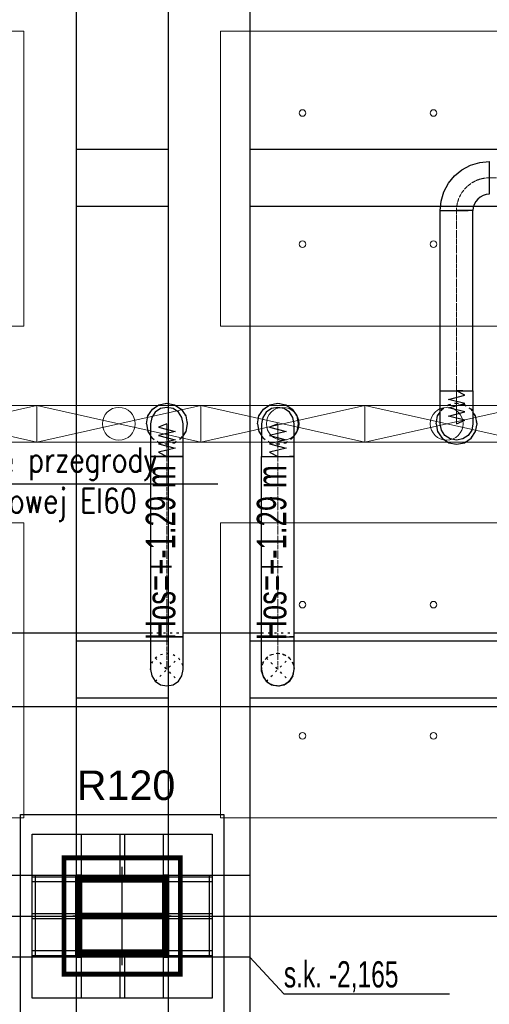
# Model space of a CAD drawing. Header units: centimetres. Extents: x -228435 to 46820, y -89367 to 152985.
# Tile 179 of 252: x -11165 to -8300, y 40462 to 46469. Entities that reach past the tile are written whole.
import ezdxf

# ---------------------------------------------------------------- set-up
doc = ezdxf.new("R2010")
doc.units = ezdxf.units.CM
doc.header["$LTSCALE"] = 50
doc.header["$PDMODE"] = 35
doc.header["$PDSIZE"] = 0.1
for name, pattern in [('CADVENT_CENTERLINE', [9.9, 7.4, -1, 0.5, -1]), ('CADVENT_HIDDEN', [0.8, 0.25, -0.55]), ('Kondygnacja  -0_5$0$HIDDEN', [9.525, 6.35, -3.175]), ('Kondygnacja  -0_5$0$HIDDEN2', [4.7625, 3.175, -1.5875]), ('Osie rzutów$0$DASHDOT2', [12.7, 6.35, -3.175, 0, -3.175])]:
    doc.linetypes.add(name, pattern=pattern)
doc.layers.get('0').update_dxf_attribs({"color": 8})
doc.layers.get('DEFPOINTS').update_dxf_attribs({"color": 8})
for name, color, linetype in [('01-103-Went PP_poziom-0_5$0$L_Nawiew', 3, 'Continuous'), ('bgde-nawiewDETAILS', 1, 'Continuous'), ('bgde-nawiewEXP', 1, 'Continuous'), ('bgde-nawiewHIDDEN', 1, 'Continuous'), ('bgde-tekst', 7, 'Continuous'), ('Kondygnacja  -0_5$0$ARCH_INFO_ODPORNOŚĆ OGNIOWA', 8, 'Continuous'), ('Kondygnacja  -0_5$0$ARCH_INFO_OPISY', 8, 'Continuous'), ('Kondygnacja  -0_5$0$ARCH_KONSTR_POWYŻEJ RZUTU', 8, 'Kondygnacja  -0_5$0$HIDDEN'), ('Kondygnacja  -0_5$0$ARCH_KONSTR_POWYŻEJ RZUTU_IST', 8, 'Kondygnacja  -0_5$0$HIDDEN2'), ('Kondygnacja  -0_5$0$ARCH_KONSTRUKCJA_NIEWIDOCZNA', 8, 'Continuous'), ('Kondygnacja  -0_5$0$ARCH_OKŁADZINA', 8, 'Continuous'), ('Kondygnacja  -0_5$0$ARCH_SŁUPY', 8, 'Continuous'), ('Osie rzutów$0$ARCH_INFO_OSIE_IST', 8, 'Osie rzutów$0$DASHDOT2'), ('Osie rzutów$0$ARCH_INFO_OSIE_OPISY_IST', 8, 'Continuous')]:
    doc.layers.add(name, color=color, linetype=linetype)
for name, color, linetype, lineweight in [('bgde-nawiewCEN', 7, 'Continuous', 13), ('bgde_nawiewnik', 11, 'Continuous', 5), ('Kondygnacja  -0_5$0$ARCH_INFO_WYMIARY', 8, 'Continuous', 9), ('SU Lampy kwadratowe  -05$0$ARCH_SUFITY_PODWIESZANE', 8, 'Continuous', 9)]:
    doc.layers.add(name, color=color, linetype=linetype, lineweight=lineweight)
doc.styles.add('Kondygnacja  -0_5$0$Arial', font='ARIAL.TTF')
doc.styles.add('Kondygnacja  -0_5$0$BIKTS', font='bikromsw.shx', dxfattribs={"width": 0.8})
doc.styles.add('Kondygnacja  -0_5$0$Romans', font='Romans.shx', dxfattribs={"width": 0.7})
doc.styles.add('Kondygnacja  -0_5$0$ROMANS-50-CM', font='romans.shx', dxfattribs={"width": 0.8, "height": 10})
doc.styles.add('Kondygnacja  -0_5$0$Standard', font='txt')
doc.dimstyles.new('Kondygnacja  -0_5$0$ISO-25', dxfattribs={"dimtxt": 2.5, "dimasz": 2.5, "dimexe": 1.25, "dimexo": 0.625, "dimtad": 1, "dimtxsty": 'Kondygnacja  -0_5$0$Standard', "dimcen": 2.5, "dimadec": 0, "dimazin": 0, "dimtfac": 1, "dimtmove": 0, "dimatfit": 3, "dimfxl": 0, "dimarcsym": 0})
doc.dimstyles.new('Kondygnacja  -0_5$0$Wymiary 1-100', dxfattribs={"dimtxt": 12, "dimasz": 10, "dimexe": 5, "dimexo": 0, "dimgap": 4, "dimtad": 1, "dimrnd": 0.5, "dimzin": 12, "dimdsep": 46, "dimtxsty": 'Kondygnacja  -0_5$0$Romans', "dimblk": 'Kondygnacja  -0_5$0$_Oblique', "dimcen": 10, "dimdle": 10, "dimclrt": 55, "dimazin": 0, "dimtfac": 1, "dimtmove": 1, "dimatfit": 3, "dimfxl": 0, "dimtolj": 1, "dimtzin": 0, "dimarcsym": 0})
pattern_1 = [(45, (-1133.3117, -3177.9858), (-0.6735192, 0.6735192), [])]

# ---------------------------------------------------------------- blocks, each defined once
blk = doc.blocks.new('Osie rzutów')
at = {"layer": 'Osie rzutów$0$ARCH_INFO_OSIE_IST', "ltscale": 10}
for p, q in [((11060, 12510), (11060, 4623.26)), ((11060, 8570), (11060, 8630)), ((4436.04, 8600), (15156.54, 8600)), ((11090, 8600), (11030, 8600))]:
    blk.add_line(p, q, dxfattribs=at)
blk = doc.blocks.new('SU Lampy kwadratowe  -05$0$moduł sufitu')
at = {"layer": 'SU Lampy kwadratowe  -05$0$ARCH_SUFITY_PODWIESZANE'}
for points in [[(60, -60), (240, -60), (240, -240), (60, -240)], [(360, -60), (540, -60), (540, -240), (360, -240)], [(60, -360), (240, -360), (240, -540), (60, -540)], [(360, -360), (540, -360), (540, -540), (360, -540)]]:
    blk.add_lwpolyline(points, close=True, dxfattribs=at)
for centre in [(110, -110), (190, -110), (410, -110), (490, -110), (110, -190), (190, -190), (410, -190), (490, -190), (110, -410), (190, -410), (410, -410), (490, -410), (110, -490), (190, -490), (410, -490), (490, -490)]:
    blk.add_circle(centre, 2, dxfattribs=at)
blk = doc.blocks.new('SU Lampy kwadratowe  -05')
at = {"layer": 'SU Lampy kwadratowe  -05$0$ARCH_SUFITY_PODWIESZANE'}
for points in [[(10820, 9140), (11000, 9140), (11000, 8960), (10820, 8960)], [(10820, 8840), (11000, 8840), (11000, 8660), (10820, 8660)]]:
    blk.add_lwpolyline(points, close=True, dxfattribs=at)
blk.add_blockref('SU Lampy kwadratowe  -05$0$moduł sufitu', (11060, 9200), dxfattribs=at)
blk = doc.blocks.new('Kondygnacja  -0_5$0$_Oblique')
at = {"color": 0, "linetype": 'ByBlock', "lineweight": -2}
blk.add_line((-0.5, -0.5), (0.5, 0.5), dxfattribs=at)
blk = doc.blocks.new('*D148')
at = {"layer": 'DEFPOINTS', "color": 0}
for p in [(-59190, 47690), (5862.4, 47690), (6190, 43700)]:
    blk.add_point(p, dxfattribs=at)
at = {"layer": 'Kondygnacja  -0_5$0$ARCH_INFO_WYMIARY', "color": 0, "lineweight": -2}
for p, q in [((5854.4, 47690), (5867.4, 47690)), ((5862.4, 43690), (5862.4, 47700)), ((5870.4, 43700), (5857.4, 43700))]:
    blk.add_line(p, q, dxfattribs=at)
at = {"layer": 'Kondygnacja  -0_5$0$ARCH_INFO_WYMIARY', "color": 0, "lineweight": -2, "xscale": 10, "yscale": 10, "zscale": 10}
for p, rotation in [((5862.4, 47690), 90), ((5862.4, 43700), 270)]:
    blk.add_blockref('Kondygnacja  -0_5$0$_Oblique', p, dxfattribs=dict(at, rotation=rotation))
at = {"layer": 'Kondygnacja  -0_5$0$ARCH_INFO_WYMIARY', "color": 55, "insert": (5852.4, 45695), "char_height": 12, "attachment_point": 5, "rotation": 90, "style": 'Kondygnacja  -0_5$0$Romans'}
blk.add_mtext('\\A1;3990', dxfattribs=at)
blk = doc.blocks.new('Kondygnacja  -0_5$0$_Dot')
at = {"color": 0, "linetype": 'ByBlock', "lineweight": -2}
blk.add_line((-0.5, 0), (-1, 0), dxfattribs=at)
at = {"color": 0, "linetype": 'ByBlock', "const_width": 0.5}
blk.add_lwpolyline([(-0.25, 0, 1), (0.25, 0, 1)], format="xyb", close=True, dxfattribs=at)
blk = doc.blocks.new('Kondygnacja  -0_5$0$słup_kwadrat')
at = {"layer": 'Kondygnacja  -0_5$0$ARCH_SŁUPY', "lineweight": 40}
h = blk.add_hatch(dxfattribs=at)
h.set_pattern_fill('ANSI31', color=256, scale=0.3, style=0)
h.set_pattern_definition(pattern_1)
h.paths.add_polyline_path([(36, 34), (39, 34), (39, 84), (36, 84)])
h = blk.add_hatch(dxfattribs=at)
h.set_pattern_fill('ANSI31', color=256, scale=0.3, style=0)
h.set_pattern_definition(pattern_1)
h.paths.add_polyline_path([(89, 80), (89, 83), (39, 83), (39, 80)])
h = blk.add_hatch(dxfattribs=at)
h.set_pattern_fill('ANSI31', color=256, scale=0.3, style=0)
h.set_pattern_definition(pattern_1)
h.paths.add_polyline_path([(89, 34), (92, 34), (92, 84), (89, 84)])
h = blk.add_hatch(dxfattribs=at)
h.set_pattern_fill('ANSI31', color=256, scale=0.3, style=0)
h.set_pattern_definition(pattern_1)
h.paths.add_polyline_path([(89, 57.5), (89, 60.5), (39, 60.5), (39, 57.5)])
h = blk.add_hatch(dxfattribs=at)
h.set_pattern_fill('ANSI31', color=256, scale=0.3, style=0)
h.set_pattern_definition(pattern_1)
h.paths.add_polyline_path([(89, 35), (89, 38), (39, 38), (39, 35)])
at = {"layer": 'Kondygnacja  -0_5$0$ARCH_KONSTRUKCJA_NIEWIDOCZNA'}
blk.add_lwpolyline([(119, 109), (119, 9), (9, 9), (9, 109)], close=True, dxfattribs=at)
for points in [[(36, 109), (36, 84)], [(39, 109), (39, 84)], [(62.5, 109), (62.5, 83)], [(65.5, 109), (65.5, 83)], [(89, 109), (89, 84)], [(92, 109), (92, 84)], [(9, 83), (36, 83)], [(9, 80), (36, 80)], [(92, 83), (119, 83)], [(92, 80), (119, 80)], [(9, 60.5), (36, 60.5)], [(92, 60.5), (119, 60.5)], [(9, 57.5), (36, 57.5)], [(92, 57.5), (119, 57.5)], [(9, 38), (36, 38)], [(92, 38), (119, 38)], [(9, 35), (36, 35)], [(36, 34), (36, 9)], [(39, 34), (39, 9)], [(62.5, 35), (62.5, 9)], [(65.49, 35), (65.49, 9)], [(89, 34), (89, 9)], [(92, 35), (119, 35)], [(92, 34), (92, 9)]]:
    blk.add_lwpolyline(points, dxfattribs=at)
at = {"layer": 'Kondygnacja  -0_5$0$ARCH_OKŁADZINA'}
blk.add_lwpolyline([(2, 121), (126, 121), (126, -3), (2, -3)], close=True, dxfattribs=at)
at = {"layer": 'Kondygnacja  -0_5$0$ARCH_SŁUPY', "lineweight": 40}
for p, q in [((39, 60.5), (89, 60.5)), ((89, 57.5), (39, 57.5))]:
    blk.add_line(p, q, dxfattribs=at)
at = {"layer": 'Kondygnacja  -0_5$0$ARCH_SŁUPY', "lineweight": 50, "const_width": 3}
blk.add_lwpolyline([(28.5, 94.5), (99.5, 94.5), (99.5, 23.5), (28.5, 23.5)], close=True, dxfattribs=at)
at = {"layer": 'Kondygnacja  -0_5$0$ARCH_SŁUPY', "lineweight": 40}
for points in [[(36, 84), (39, 84), (39, 34), (36, 34)], [(89, 84), (92, 84), (92, 34), (89, 34)]]:
    blk.add_lwpolyline(points, close=True, dxfattribs=at)
for points in [[(89, 83), (39, 83)], [(39, 80), (89, 80)], [(89, 38), (39, 38)], [(39, 35), (89, 35)]]:
    blk.add_lwpolyline(points, dxfattribs=at)
blk = doc.blocks.new('Kondygnacja  -0_5$0$konstrukcja istniejąca -0.5')
at = {"layer": 'Kondygnacja  -0_5$0$ARCH_KONSTR_POWYŻEJ RZUTU_IST', "ltscale": 10}
for points in [[(11032, 9775), (11032, 8625)], [(11088, 9775), (11088, 8625)], [(11138, 9775), (11138, 8625)], [(11032, 9067.89), (11088, 9067.89)], [(11138, 9067.89), (12182, 9067.89)], [(11088, 9032.89), (11032, 9032.89)], [(12182, 9032.89), (11138, 9032.89)], [(11138, 8575), (10982, 8575), (10982, 8625), (11138, 8625), (11138, 8575)], [(11032, 8575), (11032, 7425)], [(11088, 8575), (11088, 7425)], [(11138, 8575), (11138, 7425)]]:
    blk.add_lwpolyline(points, dxfattribs=at)
at = {"layer": 'Kondygnacja  -0_5$0$ARCH_KONSTR_POWYŻEJ RZUTU_IST', "ltscale": 10, "elevation": 0}
for points in [[(11032, 8767.89), (11088, 8767.89)], [(11138, 8767.89), (12182, 8767.89)], [(11088, 8732.89), (11032, 8732.89)], [(12182, 8732.89), (11138, 8732.89)], [(11007, 8625), (11007, 8575)], [(11113, 8625), (11113, 8575)]]:
    blk.add_lwpolyline(points, dxfattribs=at)
at = {"layer": 'Kondygnacja  -0_5$0$ARCH_KONSTR_POWYŻEJ RZUTU_IST'}
blk.add_lwpolyline([(11138, 8575), (11158.68, 8552.53), (11259.84, 8552.53)], dxfattribs=at)
at = {"layer": 'Kondygnacja  -0_5$0$ARCH_KONSTR_POWYŻEJ RZUTU_IST', "style": 'Kondygnacja  -0_5$0$BIKTS', "width": 0.7}
blk.add_text('s.k. -2,165', height=16, dxfattribs=at).set_placement((11158.68, 8556.46))
blk = doc.blocks.new('*D212')
at = {"layer": 'DEFPOINTS', "color": 0}
for p in [(-30586.3, 81900), (-30681.1, 12489.5), (9064, 12489.5)]:
    blk.add_point(p, dxfattribs=at)
at = {"layer": 'Kondygnacja  -0_5$0$ARCH_INFO_WYMIARY', "color": 0, "lineweight": -2}
for p, q in [((-30673.1, 81900), (-30686.1, 81900)), ((-30681.1, 81910), (-30681.1, 12479.5)), ((-30673.1, 12489.5), (-30686.1, 12489.5))]:
    blk.add_line(p, q, dxfattribs=at)
at = {"layer": 'Kondygnacja  -0_5$0$ARCH_INFO_WYMIARY', "color": 0, "lineweight": -2, "xscale": 10, "yscale": 10, "zscale": 10}
for p, rotation in [((-30681.1, 81900), 90), ((-30681.1, 12489.5), 270)]:
    blk.add_blockref('Kondygnacja  -0_5$0$_Oblique', p, dxfattribs=dict(at, rotation=rotation))
at = {"layer": 'Kondygnacja  -0_5$0$ARCH_INFO_WYMIARY', "color": 55, "insert": (-30691.1, 47194.8), "char_height": 12, "attachment_point": 5, "rotation": 90, "style": 'Kondygnacja  -0_5$0$Romans'}
blk.add_mtext('\\A1;69410.5', dxfattribs=at)
blk = doc.blocks.new('A$C066D7839')
at = {"layer": 'bgde_nawiewnik'}
for p, q in [((-50, -11.15), (-50, 11.15)), ((-50, 11.15), (50, 11.15)), ((-50, -11.15), (50, 11.15)), ((50, -11.15), (-50, 11.15)), ((50, 11.15), (50, -11.15)), ((50, -11.15), (-50, -11.15))]:
    blk.add_line(p, q, dxfattribs=at)
blk.add_circle((0, 0), 10, dxfattribs=at)

msp = doc.modelspace()

# ---------------------------------------------------------------- linework, layer by layer
at = {"layer": 'bgde-nawiewCEN', "linetype": 'CADVENT_CENTERLINE', "ltscale": 0.06}
for p, q in [((-6061.459, 45504.331), (-8299.688, 45504.331)), ((-8499.688, 45304.331), (-8499.688, 44203.959)), ((-8499.688, 44203.959), (-8499.688, 44185.263)), ((-8499.688, 44185.263), (-8499.688, 44134.152)), ((-8499.688, 44134.152), (-8499.688, 44106.359)), ((-8499.688, 44106.359), (-8499.688, 44082.833)), ((-8499.688, 44082.833), (-8499.688, 44063.218)), ((-8499.688, 44063.218), (-8499.688, 44047.159)), ((-8499.688, 44047.159), (-8499.688, 44034.3)), ((-10267.431, 44003.485), (-10267.431, 44003.959)), ((-10267.431, 44002.359), (-10267.431, 44003.485)), ((-10267.431, 44000.166), (-10267.431, 44002.359)), ((-10267.431, 43996.552), (-10267.431, 44000.166)), ((-10267.431, 43991.159), (-10267.431, 43996.552)), ((-10267.431, 43983.633), (-10267.431, 43991.159)), ((-10267.431, 43973.618), (-10267.431, 43983.633)), ((-9590.031, 44003.485), (-9590.031, 44003.959)), ((-9590.031, 44002.359), (-9590.031, 44003.485)), ((-9590.031, 44000.166), (-9590.031, 44002.359)), ((-9590.031, 43996.552), (-9590.031, 44000.166)), ((-9590.031, 43991.159), (-9590.031, 43996.552)), ((-9590.031, 43983.633), (-9590.031, 43991.159)), ((-9590.031, 43973.618), (-9590.031, 43983.633)), ((-8499.688, 44034.3), (-8499.688, 44024.285)), ((-8499.688, 44024.285), (-8499.688, 44016.759)), ((-8499.688, 44016.759), (-8499.688, 44011.366)), ((-8499.688, 44011.366), (-8499.688, 44007.752)), ((-8499.688, 44007.752), (-8499.688, 44005.559)), ((-8499.688, 44005.559), (-8499.688, 44004.433)), ((-8499.688, 44004.433), (-8499.688, 44003.959)), ((-10267.431, 43960.759), (-10267.431, 43973.618)), ((-10267.431, 43944.7), (-10267.431, 43960.759)), ((-10267.431, 43925.085), (-10267.431, 43944.7)), ((-10267.431, 43901.559), (-10267.431, 43925.085)), ((-9590.031, 43960.759), (-9590.031, 43973.618)), ((-9590.031, 43944.7), (-9590.031, 43960.759)), ((-9590.031, 43925.085), (-9590.031, 43944.7)), ((-9590.031, 43901.559), (-9590.031, 43925.085)), ((-10267.431, 43873.766), (-10267.431, 43901.559)), ((-10267.431, 43822.655), (-10267.431, 43873.766)), ((-9590.031, 43873.766), (-9590.031, 43901.559)), ((-9590.031, 43822.655), (-9590.031, 43873.766)), ((-10267.431, 43803.959), (-10267.431, 43822.655)), ((-10267.431, 42703.983), (-10267.431, 43803.959)), ((-9590.031, 43803.959), (-9590.031, 43822.655)), ((-9590.031, 42704.048), (-9590.031, 43803.959)), ((-10267.431, 42503.983), (-10267.431, 42703.983)), ((-9590.031, 42703.983), (-9590.031, 42503.983))]:
    msp.add_line(p, q, dxfattribs=at)
msp.add_arc((-8299.688, 45304.331), 200, 90, 180, dxfattribs=at)
at = {"layer": 'bgde-nawiewDETAILS', "linetype": 'CADVENT_HIDDEN'}
for p, q in [((-10338.142, 42433.272), (-10196.721, 42574.694)), ((-10338.142, 42574.694), (-10196.721, 42433.272)), ((-9660.742, 42433.272), (-9519.321, 42574.694)), ((-9660.742, 42574.694), (-9519.321, 42433.272))]:
    msp.add_line(p, q, dxfattribs=at)
at = {"layer": 'bgde-nawiewEXP', "linetype": 'Continuous'}
for points in [[(-8599.688, 45304.331), (-8593.924, 45362.858), (-8576.852, 45419.136), (-8549.129, 45471.002), (-8511.82, 45516.463), (-8466.359, 45553.772), (-8414.493, 45581.495), (-8358.215, 45598.567), (-8299.688, 45604.331), (-8299.688, 45404.331), (-8319.197, 45402.41), (-8337.956, 45396.719), (-8355.245, 45387.478), (-8370.399, 45375.042), (-8382.835, 45359.888), (-8392.076, 45342.6), (-8397.767, 45323.84), (-8399.688, 45304.331), (-8461.42, 45304.331)], [(-8599.688, 44203.959), (-8599.688, 45304.331), (-8461.42, 45304.331)], [(-8599.688, 45304.331), (-8461.42, 45304.331)], [(-8461.42, 44203.959), (-8399.688, 44203.959), (-8399.688, 45304.331), (-8499.688, 45304.331)], [(-8461.42, 45304.331), (-8499.688, 45304.331)], [(-8461.42, 45304.331), (-8428.977, 45304.331)], [(-8599.688, 44203.959), (-8461.42, 44203.959)], [(-8461.42, 44203.959), (-8499.688, 44203.959)], [(-10392.431, 44003.959), (-10382.916, 44051.794), (-10355.82, 44092.347), (-10315.267, 44119.444), (-10267.431, 44128.959), (-10219.596, 44119.444), (-10179.043, 44092.347), (-10151.946, 44051.794), (-10142.431, 44003.959), (-10151.946, 43956.123), (-10167.431, 43932.949)], [(-9715.031, 44003.959), (-9705.516, 44051.794), (-9678.42, 44092.347), (-9637.867, 44119.444), (-9590.031, 44128.959), (-9542.196, 44119.444), (-9501.643, 44092.347), (-9474.546, 44051.794), (-9465.031, 44003.959), (-9474.546, 43956.123), (-9490.031, 43932.949)], [(-8624.688, 44003.959), (-8615.173, 43956.123), (-8588.076, 43915.571), (-8547.523, 43888.474), (-8499.688, 43878.959), (-8451.853, 43888.474), (-8411.3, 43915.571), (-8384.203, 43956.123), (-8374.688, 44003.959), (-8384.203, 44051.794), (-8399.688, 44074.969)], [(-8624.688, 44003.959), (-8615.173, 44051.794), (-8599.688, 44074.969)], [(-10392.431, 44003.959), (-10382.916, 43956.123), (-10367.431, 43932.949)], [(-9715.031, 44003.959), (-9705.516, 43956.123), (-9690.031, 43932.949)], [(-9690.031, 42704.048), (-9690.031, 43803.959), (-9497.643, 43803.959)], [(-9497.643, 43803.959), (-9519.321, 43803.959)], [(-9497.643, 42704.048), (-9490.031, 42704.048), (-9490.031, 43803.959), (-9497.643, 43803.959)], [(-9497.643, 43803.959), (-9490.031, 43803.959)], [(-11390.031, 42728.983), (-10367.431, 42728.983)], [(-10167.431, 42728.983), (-9690.031, 42728.983)], [(-9490.031, 42728.983), (-7640.031, 42728.983)], [(-9690.031, 42704.048), (-9497.643, 42704.048)], [(-9690.031, 42503.983), (-9690.031, 42703.983), (-9497.643, 42703.983)], [(-9497.643, 42704.048), (-9519.321, 42704.048)], [(-9497.643, 42703.983), (-9519.321, 42703.983)], [(-9497.643, 42465.715), (-9490.031, 42503.983), (-9490.031, 42703.983), (-9497.643, 42703.983)], [(-9497.643, 42703.983), (-9490.031, 42703.983)], [(-10367.431, 42503.983), (-10359.819, 42465.715), (-10338.142, 42433.272), (-10305.7, 42411.595), (-10267.431, 42403.983), (-10229.163, 42411.595), (-10196.721, 42433.272), (-10175.043, 42465.715), (-10167.431, 42503.983)], [(-9690.031, 42503.983), (-9682.419, 42465.715), (-9660.742, 42433.272), (-9628.3, 42411.595), (-9590.031, 42403.983), (-9551.763, 42411.595), (-9519.321, 42433.272), (-9497.643, 42465.715)], [(-9690.031, 42503.983), (-9682.419, 42465.715), (-9678.025, 42459.138)], [(-9689.426, 42492.996), (-9688.745, 42500.876)], [(-9689.426, 42492.996), (-9677.656, 42455.796), (-9662.708, 42438.018)], [(-9518.034, 42436.379), (-9511.98, 42441.469), (-9493.998, 42476.097), (-9491.997, 42499.237)], [(-9494.563, 42481.203), (-9490.031, 42503.983)], [(-9673.646, 42452.585), (-9660.742, 42433.272), (-9628.3, 42411.595), (-9620.542, 42410.052)], [(-9657.635, 42431.986), (-9652.545, 42425.932), (-9617.918, 42407.95), (-9594.777, 42405.949)], [(-9612.812, 42408.514), (-9590.031, 42403.983), (-9551.763, 42411.595), (-9545.186, 42415.989)], [(-9586.925, 42405.27), (-9579.045, 42404.588), (-9541.844, 42416.359), (-9524.067, 42431.307)], [(-9538.633, 42420.368), (-9519.321, 42433.272), (-9497.643, 42465.715)], [(-9497.643, 42465.715), (-9519.321, 42433.272)], [(-9497.643, 42465.715), (-9519.321, 42433.272)], [(-9497.643, 42465.715), (-9496.1, 42473.472)], [(-12845.031, 42278.983), (-1249.931, 42278.983)]]:
    msp.add_lwpolyline(points, dxfattribs=at)
for points in [[(-8599.688, 44034.3), (-8599.688, 44203.959), (-8399.688, 44203.959), (-8399.688, 44003.959), (-8407.3, 43965.691), (-8428.977, 43933.248), (-8461.42, 43911.571), (-8499.688, 43903.959), (-8537.956, 43911.571), (-8570.399, 43933.248), (-8592.076, 43965.691), (-8599.688, 44003.959), (-8599.688, 44024.285)], [(-10367.431, 43973.618), (-10367.431, 43803.959), (-10167.431, 43803.959), (-10167.431, 44003.959), (-10175.043, 44042.227), (-10196.721, 44074.67), (-10229.163, 44096.347), (-10267.431, 44103.959), (-10305.7, 44096.347), (-10338.142, 44074.67), (-10359.819, 44042.227), (-10367.431, 44003.959), (-10367.431, 43983.633)], [(-9690.031, 43803.959), (-9490.031, 43803.959), (-9490.031, 44003.959), (-9497.643, 44042.227), (-9519.321, 44074.67), (-9551.763, 44096.347), (-9590.031, 44103.959), (-9628.3, 44096.347), (-9660.742, 44074.67), (-9682.419, 44042.227), (-9690.031, 44003.959), (-9690.031, 43822.655)], [(-10367.431, 42703.983), (-10167.431, 42703.983), (-10167.431, 43803.959), (-10367.431, 43803.959)], [(-10367.431, 42503.983), (-10359.819, 42465.715), (-10338.142, 42433.272), (-10305.7, 42411.595), (-10267.431, 42403.983), (-10229.163, 42411.595), (-10196.721, 42433.272), (-10175.043, 42465.715), (-10167.431, 42503.983), (-10167.431, 42703.983), (-10367.431, 42703.983), (-10367.431, 42507.826)]]:
    msp.add_lwpolyline(points, close=True, dxfattribs=at)
at = {"layer": 'bgde-nawiewEXP'}
for points in [[(-8499.688, 44003.959), (-8449.688, 44025.257), (-8549.688, 44050.618), (-8449.688, 44075.839), (-8549.688, 44101.124), (-8449.688, 44126.659), (-8549.688, 44152.018), (-8449.688, 44177.477), (-8499.688, 44203.959)], [(-10267.431, 44003.959), (-10317.431, 43982.661), (-10217.431, 43957.299), (-10317.431, 43932.079), (-10217.431, 43906.794), (-10317.431, 43881.259), (-10217.431, 43855.9), (-10317.431, 43830.441), (-10267.431, 43803.959)], [(-9590.031, 44003.959), (-9640.031, 43982.661), (-9540.031, 43957.299), (-9640.031, 43932.079), (-9540.031, 43906.794), (-9640.031, 43881.259), (-9540.031, 43855.9), (-9640.031, 43830.441), (-9590.031, 43803.959)]]:
    msp.add_lwpolyline(points, dxfattribs=at)
at = {"layer": 'bgde-nawiewHIDDEN', "linetype": 'CADVENT_HIDDEN'}
for points in [[(-10392.431, 44003.959), (-10382.916, 44051.794), (-10355.82, 44092.347), (-10315.267, 44119.444), (-10267.431, 44128.959), (-10219.596, 44119.444), (-10179.043, 44092.347), (-10151.946, 44051.794), (-10142.431, 44003.959), (-10151.946, 43956.123), (-10179.043, 43915.571), (-10219.596, 43888.474), (-10267.431, 43878.959), (-10315.267, 43888.474), (-10355.82, 43915.571), (-10315.267, 43888.474), (-10267.431, 43878.959), (-10219.596, 43888.474), (-10179.043, 43915.571), (-10167.431, 43932.949)], [(-9715.031, 44003.959), (-9705.516, 44051.794), (-9678.42, 44092.347), (-9637.867, 44119.444), (-9590.031, 44128.959), (-9542.196, 44119.444), (-9501.643, 44092.347), (-9474.546, 44051.794), (-9465.031, 44003.959), (-9474.546, 43956.123), (-9501.643, 43915.571), (-9542.196, 43888.474), (-9590.031, 43878.959), (-9637.867, 43888.474), (-9678.42, 43915.571), (-9637.867, 43888.474), (-9590.031, 43878.959), (-9542.196, 43888.474), (-9501.643, 43915.571), (-9490.031, 43932.949)], [(-8624.688, 44003.959), (-8615.173, 43956.123), (-8588.076, 43915.571), (-8547.523, 43888.474), (-8499.688, 43878.959), (-8451.853, 43888.474), (-8411.3, 43915.571), (-8384.203, 43956.123), (-8374.688, 44003.959), (-8384.203, 44051.794), (-8411.3, 44092.347), (-8451.853, 44119.444), (-8499.688, 44128.959), (-8547.523, 44119.444), (-8588.076, 44092.347), (-8599.688, 44074.969)], [(-8624.688, 44003.959), (-8615.173, 44051.794), (-8588.076, 44092.347), (-8547.523, 44119.444), (-8499.688, 44128.959), (-8451.853, 44119.444), (-8411.3, 44092.347), (-8399.688, 44074.969)], [(-10392.431, 44003.959), (-10382.916, 43956.123), (-10355.82, 43915.571), (-10367.431, 43932.949)], [(-9715.031, 44003.959), (-9705.516, 43956.123), (-9678.42, 43915.571), (-9690.031, 43932.949)], [(-10367.431, 42728.983), (-10167.431, 42728.983)], [(-9690.031, 42728.983), (-9490.031, 42728.983)], [(-10367.431, 42503.983), (-10359.819, 42542.251), (-10338.142, 42574.694), (-10305.7, 42596.371), (-10267.431, 42603.983), (-10229.163, 42596.371), (-10196.721, 42574.694), (-10175.043, 42542.251), (-10167.431, 42503.983)], [(-9690.031, 42503.983), (-9682.419, 42542.251), (-9660.742, 42574.694), (-9628.3, 42596.371), (-9590.031, 42603.983), (-9551.763, 42596.371), (-9519.321, 42574.694), (-9497.643, 42542.251), (-9490.031, 42503.983)], [(-9688.745, 42500.876), (-9686.064, 42531.869), (-9668.083, 42566.497), (-9638.218, 42591.607), (-9601.018, 42603.378), (-9562.145, 42600.016), (-9527.517, 42582.034), (-9502.407, 42552.17), (-9490.637, 42514.97), (-9491.997, 42499.237)], [(-9496.1, 42473.472), (-9494.563, 42481.203)], [(-9678.025, 42459.138), (-9673.646, 42452.585)], [(-9662.708, 42438.018), (-9657.635, 42431.986)], [(-9545.186, 42415.989), (-9538.633, 42420.368)], [(-9524.067, 42431.307), (-9518.034, 42436.379)], [(-9620.542, 42410.052), (-9612.812, 42408.514)], [(-9594.777, 42405.949), (-9586.925, 42405.27)]]:
    msp.add_lwpolyline(points, dxfattribs=at)

# ---------------------------------------------------------------- block references
at = {"layer": '01-103-Went PP_poziom-0_5$0$L_Nawiew', "xscale": -10, "yscale": 10, "zscale": 10, "rotation": 180}
for p in [(-11560.036, 44003.959, -359.816), (-10560.036, 44003.959, -359.816), (-9560.036, 44003.959, -359.816), (-8560.036, 44003.959, -359.816)]:
    msp.add_blockref('A$C066D7839', p, dxfattribs=at)
at = {"layer": 'Kondygnacja  -0_5$0$ARCH_KONSTR_POWYŻEJ RZUTU', "xscale": 10, "yscale": 10, "zscale": 10}
msp.add_blockref('Kondygnacja  -0_5$0$konstrukcja istniejąca -0.5', (-121140, -45000), dxfattribs=at)
at = {"layer": 'Kondygnacja  -0_5$0$ARCH_SŁUPY', "xscale": 10, "yscale": 10, "zscale": 10}
msp.add_blockref('Kondygnacja  -0_5$0$słup_kwadrat', (-11180, 40410), dxfattribs=at)
at = {"layer": 'Osie rzutów$0$ARCH_INFO_OSIE_OPISY_IST', "xscale": 10, "yscale": 10, "zscale": 10}
msp.add_blockref('Osie rzutów', (-121140, -45000), dxfattribs=at)
at = {"layer": 'SU Lampy kwadratowe  -05$0$ARCH_SUFITY_PODWIESZANE', "xscale": 10, "yscale": 10, "zscale": 10}
msp.add_blockref('SU Lampy kwadratowe  -05', (-121140, -45000), dxfattribs=at)

# ---------------------------------------------------------------- texts
at = {"layer": 'bgde-tekst', "width": 0.7}
for p in [(-10215.663, 42683.973, -172.959), (-9538.263, 42683.694, -172.959)]:
    msp.add_text('Hos=+-1.29 m ', height=180, rotation=90, dxfattribs=at).set_placement(p)
at = {"layer": 'Kondygnacja  -0_5$0$ARCH_INFO_ODPORNOŚĆ OGNIOWA', "insert": (-10516.217, 41946.874), "char_height": 180, "width": 533.32525, "attachment_point": 5, "style": 'Kondygnacja  -0_5$0$Arial'}
msp.add_mtext('\\PR120', dxfattribs=at)
at = {"layer": 'Kondygnacja  -0_5$0$ARCH_INFO_OPISY', "insert": (-12703.722, 43859.791), "char_height": 150, "width": 3005.23275, "attachment_point": 1, "style": 'Kondygnacja  -0_5$0$ROMANS-50-CM'}
msp.add_mtext('Nad roletami stałe przegrody\\Po odporności ogniowej EI60', dxfattribs=at)

# ---------------------------------------------------------------- dimensions: what is measured, and where the dimension line sits
at = {"layer": 'Kondygnacja  -0_5$0$ARCH_INFO_WYMIARY'}
for base, p1, p2, picture, middle in [((-30681.114, 12489.5), (-30586.301, 81900), (9064, 12489.5), '*D212', (-30691.114, 47194.75)), ((5862.405, 47690), (6190, 43700), (-59190, 47690), '*D148', (5852.405, 45695))]:
    dim = msp.add_linear_dim(base=base, p1=p1, p2=p2, angle=90, dimstyle='Kondygnacja  -0_5$0$Wymiary 1-100', dxfattribs=at)
    dim.commit()
    dim.dimension.update_dxf_attribs({"geometry": picture, "text_midpoint": middle})

# ---------------------------------------------------------------- leaders
at = {"layer": 'Kondygnacja  -0_5$0$ARCH_INFO_OPISY'}
msp.add_leader([(-14352.478, 42696.621), (-12786.938, 43636.687), (-9956.274, 43636.687)], dimstyle='Kondygnacja  -0_5$0$ISO-25', override={"dimscale": 5, "dimasz": 2, "dimtad": 0, "dimldrblk": 'Kondygnacja  -0_5$0$_Dot'}, dxfattribs=at)

doc.saveas('drawing.dxf')
